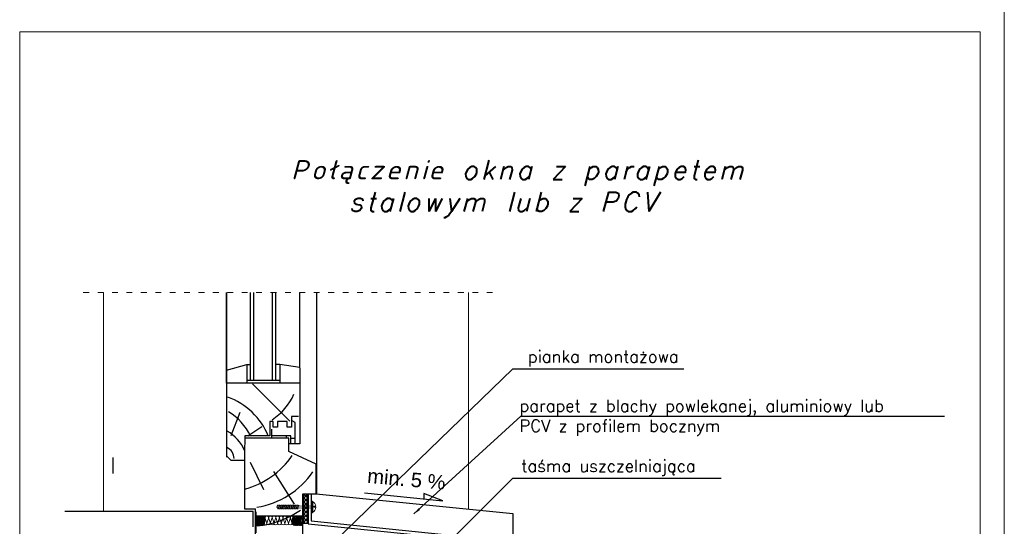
# Model space of a CAD drawing. Header units: millimetres. Extents: x 0 to 54826, y 42154 to 60442.
# Tile 60 of 64: x 50676 to 52726, y 49984 to 51039. Entities that reach past the tile are written whole.
import ezdxf

# ---------------------------------------------------------------- set-up
doc = ezdxf.new("R2010")
doc.units = ezdxf.units.MM
for name, pattern in [('ACAD_ISO02W100', [15, 12, -3]), ('ACAD_ISO03W100', [30, 12, -18]), ('AUSGEZOGEN', [0])]:
    doc.linetypes.add(name, pattern=pattern)
doc.layers.add('BLECH-BEFESTIGUNG', color=242, linetype='AUSGEZOGEN')
doc.layers.add('FENSTER', color=44, linetype='AUSGEZOGEN')
for name, color, linetype, lineweight in [('cienka', 3, 'Continuous', 18), ('linia', 100, 'Continuous', 25), ('przerywa', 100, 'ACAD_ISO02W100', 5)]:
    doc.layers.add(name, color=color, linetype=linetype, lineweight=lineweight)
doc.styles.get("Standard").update_dxf_attribs({"font": 'GOTHIC.TTF'})
doc.styles.add('style1', font='simplex.shx')
doc.styles.add('tekst', font='segoeui.ttf', dxfattribs={"height": 20})
doc.dimstyles.new('ocieplenie', dxfattribs={"dimtxt": 40, "dimasz": 15, "dimexe": 10, "dimexo": 20, "dimgap": 6, "dimtad": 1, "dimdec": 0, "dimzin": 1, "dimtxsty": 'style1', "dimblk": 'SMALL', "dimcen": 50, "dimclrd": 8, "dimclre": 8, "dimclrt": 2, "dimadec": 0, "dimazin": 0, "dimtfac": 1, "dimtdec": 0, "dimtmove": 0, "dimatfit": 3, "dimfxl": 1, "dimarcsym": 0})

# ---------------------------------------------------------------- blocks, each defined once
blk = doc.blocks.new('_Small')
at = {"color": 0, "linetype": 'ByBlock', "lineweight": -2}
blk.add_circle((0, 0), 0.25, dxfattribs=at)
blk = doc.blocks.new('*X433')
at = {"color": 0}
for p, q in [((65.31, 61.77), (65.41, 61.87)), ((65.31, 60.89), (66.23, 61.81)), ((66.23, 61.05), (65.41, 61.87)), ((66.23, 60.17), (65.31, 61.09)), ((65.31, 60), (66.23, 60.93)), ((66.23, 59.28), (65.31, 60.2)), ((65.31, 59.12), (66.23, 60.04)), ((66.23, 58.4), (65.31, 59.32)), ((65.31, 58.24), (66.23, 59.16)), ((66.23, 57.51), (65.31, 58.44)), ((65.31, 57.35), (66.23, 58.27)), ((66.23, 56.63), (65.31, 57.55)), ((65.31, 56.47), (66.23, 57.39)), ((66.23, 55.75), (65.31, 56.67)), ((65.31, 55.58), (66.23, 56.51)), ((65.72, 55.37), (65.31, 55.78)), ((65.98, 55.37), (66.23, 55.62))]:
    blk.add_line(p, q, dxfattribs=at)
blk = doc.blocks.new('jgdf')
at = {"layer": 'linia', "color": 4, "lineweight": 0}
for p, q in [((-73756.5, 13465.5), (-73707.2, 13465.5)), ((-73755.5, 13465.6), (-73756, 13465.1)), ((-73752.9, 13462.5), (-73755.9, 13465.6)), ((-73753, 13459.1), (-73755.9, 13456.3)), ((-73754.5, 13465.6), (-73755.8, 13464.3)), ((-73753, 13461.7), (-73755.8, 13464.5)), ((-73752.8, 13458.3), (-73755.7, 13455.5)), ((-73753.5, 13465.6), (-73755.6, 13463.5)), ((-73753.1, 13460.8), (-73755.5, 13463.2)), ((-73753.1, 13460), (-73755.5, 13457.6)), ((-73752.5, 13465.6), (-73755.4, 13462.7)), ((-73751.5, 13465.6), (-73755.3, 13461.8)), ((-73752.9, 13462.2), (-73755.3, 13459.9)), ((-73753.1, 13459.8), (-73755.3, 13462)), ((-73753.1, 13461), (-73755.3, 13458.8)), ((-73752.3, 13457), (-73755.3, 13460)), ((-73751.8, 13455.5), (-73755.3, 13459)), ((-73752.4, 13463.7), (-73755.2, 13460.9)), ((-73752.9, 13458.6), (-73755.2, 13460.9)), ((-73752.6, 13463.3), (-73754.9, 13465.6)), ((-73752.3, 13464), (-73753.9, 13465.6)), ((-73748.7, 13465.4), (-73753.1, 13461)), ((-73747.8, 13464.6), (-73753.1, 13459.4)), ((-73748.1, 13456.1), (-73753.1, 13461.1)), ((-73749.1, 13455.5), (-73753.1, 13459.4)), ((-73751.9, 13464.6), (-73752.9, 13465.6)), ((-73747.4, 13457), (-73752.9, 13462.5)), ((-73747.2, 13463.6), (-73752.8, 13458.1)), ((-73750.2, 13465.6), (-73752.7, 13463.1)), ((-73746.9, 13458.2), (-73752.4, 13463.7)), ((-73746.8, 13462.4), (-73752.3, 13456.9)), ((-73751.4, 13465.1), (-73752, 13465.6)), ((-73746.6, 13459.6), (-73751.8, 13464.7)), ((-73746.6, 13460.9), (-73751.5, 13456)), ((-73750.8, 13465.5), (-73751, 13465.6)), ((-73746.6, 13461.2), (-73750.8, 13465.5)), ((-73746.7, 13459.2), (-73750.4, 13455.5)), ((-73747.1, 13463.4), (-73749.3, 13465.6)), ((-73748.7, 13465.4), (-73748.6, 13465.4)), ((-73748.7, 13464.4), (-73748.7, 13464.4)), ((-73746.9, 13464.9), (-73748.3, 13465.3)), ((-73744.6, 13457.8), (-73746.9, 13464.9)), ((-73746.8, 13462.4), (-73746, 13464.9)), ((-73746, 13464.9), (-73744.6, 13465.3)), ((-73743.2, 13464.8), (-73744.6, 13465.2)), ((-73744.6, 13457.7), (-73742.2, 13464.8)), ((-73744.2, 13459.3), (-73744.2, 13459.3)), ((-73740.3, 13456.3), (-73743.2, 13464.7)), ((-73742.2, 13464.8), (-73740.8, 13465.2)), ((-73741.3, 13456.4), (-73738.5, 13464.8)), ((-73739.4, 13464.8), (-73740.8, 13465.2)), ((-73736.6, 13456.3), (-73739.4, 13464.7)), ((-73739.4, 13461.4), (-73739.4, 13461.4)), ((-73738.5, 13464.8), (-73737.1, 13465.2)), ((-73737.5, 13456.4), (-73734.7, 13464.8)), ((-73737.3, 13464.6), (-73737.3, 13464.6)), ((-73735.7, 13464.8), (-73737.1, 13465.2)), ((-73732.9, 13456.3), (-73735.7, 13464.7)), ((-73734.7, 13464.8), (-73733.3, 13465.2)), ((-73733.8, 13456.4), (-73731, 13464.8)), ((-73731.9, 13464.8), (-73733.3, 13465.2)), ((-73729.1, 13456.3), (-73731.9, 13464.7)), ((-73731, 13464.8), (-73729.6, 13465.2)), ((-73730, 13456.4), (-73727.2, 13464.8)), ((-73728.2, 13464.8), (-73729.6, 13465.2)), ((-73725.4, 13456.3), (-73728.2, 13464.8)), ((-73727.2, 13464.8), (-73725.8, 13465.2)), ((-73726.3, 13456.4), (-73723.5, 13464.8)), ((-73724.4, 13464.8), (-73725.8, 13465.2)), ((-73721.6, 13456.3), (-73724.4, 13464.8)), ((-73723.5, 13464.8), (-73722.1, 13465.2)), ((-73722.5, 13456.4), (-73719.7, 13464.8)), ((-73720.7, 13464.8), (-73722.1, 13465.2)), ((-73717.9, 13456.3), (-73720.7, 13464.8)), ((-73719.7, 13464.8), (-73718.3, 13465.2)), ((-73718.8, 13456.3), (-73718.1, 13458.4)), ((-73716.9, 13464.8), (-73718.3, 13465.2)), ((-73713.6, 13465.1), (-73718.3, 13460.4)), ((-73713, 13456.3), (-73718.3, 13461.5)), ((-73713.9, 13455.5), (-73718.3, 13459.9)), ((-73712.8, 13464.2), (-73718.2, 13458.9)), ((-73714.9, 13465.5), (-73718.1, 13462.3)), ((-73712.4, 13457.3), (-73718, 13462.9)), ((-73712.3, 13463.2), (-73717.8, 13457.6)), ((-73712, 13458.5), (-73717.4, 13464)), ((-73711.9, 13461.8), (-73717.3, 13456.5)), ((-73716.9, 13464.7), (-73716.9, 13464.8)), ((-73711.8, 13460), (-73716.7, 13464.9)), ((-73711.8, 13460.3), (-73716.5, 13455.6)), ((-73711.9, 13461.8), (-73715.6, 13465.5)), ((-73712, 13458.4), (-73715.1, 13455.4)), ((-73713.9, 13465.5), (-73714, 13465.4)), ((-73712.9, 13465.5), (-73713.4, 13465)), ((-73708.7, 13460.9), (-73713.3, 13465.5)), ((-73708.7, 13459.7), (-73713.1, 13455.4)), ((-73711.9, 13465.5), (-73713, 13464.4)), ((-73708.7, 13460.7), (-73712.7, 13456.8)), ((-73710.9, 13465.5), (-73712.6, 13463.8)), ((-73708.7, 13459.9), (-73712.5, 13463.7)), ((-73708.6, 13461.8), (-73712.3, 13465.5)), ((-73709.9, 13465.5), (-73712.3, 13463.2)), ((-73708.6, 13458.9), (-73712.1, 13455.4)), ((-73708.9, 13465.5), (-73712, 13462.4)), ((-73708.6, 13458.8), (-73712, 13462.2)), ((-73708.6, 13461.8), (-73712, 13458.4)), ((-73709.1, 13455.4), (-73712, 13458.3)), ((-73707.9, 13465.5), (-73711.9, 13461.6)), ((-73708.1, 13455.4), (-73711.9, 13459.1)), ((-73707.6, 13464.9), (-73711.8, 13460.6)), ((-73708.3, 13463.1), (-73711.8, 13459.6)), ((-73708.2, 13457.4), (-73711.8, 13461)), ((-73707.2, 13455.4), (-73711.8, 13460)), ((-73708.5, 13462.7), (-73711.3, 13465.5)), ((-73708.2, 13463.4), (-73710.3, 13465.5)), ((-73707.9, 13464.1), (-73709.3, 13465.5)), ((-73707.6, 13464.8), (-73708.3, 13465.5)), ((-73707.2, 13465.4), (-73707.3, 13465.5)), ((-73756.8, 13455.1), (-73756.8, 13455.1)), ((-73756.1, 13456.4), (-73756.1, 13456.4)), ((-73755.7, 13455.5), (-73756, 13455.8)), ((-73754.7, 13455.5), (-73755.8, 13456.5)), ((-73753.7, 13455.5), (-73755.6, 13457.3)), ((-73752.8, 13455.5), (-73755.4, 13458.1)), ((-73754.8, 13457.8), (-73754.8, 13457.8)), ((-73752.6, 13457.6), (-73754.7, 13455.5)), ((-73752.3, 13456.9), (-73753.7, 13455.5)), ((-73751.9, 13456.3), (-73752.7, 13455.5)), ((-73750.8, 13455.5), (-73752.3, 13457)), ((-73751.4, 13455.8), (-73751.7, 13455.5)), ((-73751.7, 13455.8), (-73751.7, 13455.8)), ((-73747.7, 13456.5), (-73748.6, 13455.6)), ((-73746.5, 13455.9), (-73747.9, 13456.4)), ((-73746.5, 13455.9), (-73745.1, 13456.4)), ((-73745.1, 13456.4), (-73744.6, 13457.8)), ((-73744.1, 13456.3), (-73744.6, 13457.7)), ((-73742.7, 13455.9), (-73744.1, 13456.3)), ((-73742.7, 13455.9), (-73741.3, 13456.3)), ((-73739, 13455.9), (-73740.4, 13456.3)), ((-73739, 13455.9), (-73737.5, 13456.3)), ((-73737.1, 13456.2), (-73737.1, 13456.2)), ((-73735.2, 13455.9), (-73736.6, 13456.3)), ((-73735.2, 13455.9), (-73733.8, 13456.3)), ((-73731.5, 13455.9), (-73732.9, 13456.3)), ((-73731.5, 13455.9), (-73730, 13456.3)), ((-73727.7, 13455.9), (-73729.1, 13456.3)), ((-73727.7, 13455.9), (-73726.3, 13456.3)), ((-73724, 13455.9), (-73725.4, 13456.3)), ((-73724, 13455.9), (-73722.5, 13456.3)), ((-73720.2, 13455.9), (-73721.6, 13456.3)), ((-73720.2, 13455.9), (-73718.8, 13456.3)), ((-73715.4, 13455.4), (-73718, 13457.9)), ((-73716.9, 13456), (-73717.9, 13456.3)), ((-73713.1, 13455.4), (-73713.5, 13455.8)), ((-73712.1, 13455.4), (-73713, 13456.3)), ((-73711.1, 13455.4), (-73712.6, 13456.9)), ((-73710.1, 13455.4), (-73712.3, 13457.5)), ((-73708.4, 13458.1), (-73711.1, 13455.4)), ((-73708.2, 13457.3), (-73710.1, 13455.4)), ((-73707.9, 13456.6), (-73709.1, 13455.4)), ((-73707.5, 13456), (-73708.1, 13455.4))]:
    blk.add_line(p, q, dxfattribs=at)
for centre, radius, start, end in [((-73769.7, 13460.5), 14.4, 339.4175, 20.5825), ((-73744.7, 13460.5), 8.45, 165.5539, 180), ((-73744.7, 13460.5), 8.45, 180, 194.4461), ((-73747.2, 13461.1), 5.81, 148.1211, 165.5539), ((-73747.2, 13459.8), 5.81, 194.4461, 211.8789), ((-73748.8, 13462.1), 3.92, 123.6639, 148.1211), ((-73749.8, 13463.6), 2.1, 111.1198, 123.6639), ((-73749.8, 13463.6), 2.1, 56.3361, 68.8802), ((-73750.9, 13462.1), 3.92, 31.8789, 56.3361), ((-73752.5, 13461.1), 5.81, 14.4461, 31.8789), ((-73752.5, 13459.8), 5.81, 328.1211, 345.5539), ((-73755, 13460.5), 8.45, 0, 14.4461), ((-73755, 13460.5), 8.45, 345.5539, 360), ((-73709.9, 13460.4), 8.45, 165.5539, 180), ((-73709.9, 13460.4), 8.45, 180, 194.4461), ((-73712.4, 13461), 5.81, 148.1211, 165.5539), ((-73712.4, 13459.7), 5.81, 194.4461, 211.8789), ((-73714, 13462), 3.92, 123.6639, 148.1211), ((-73715.1, 13463.6), 2.1, 111.1198, 123.6639), ((-73715.1, 13463.6), 2.1, 56.3361, 68.8802), ((-73716.1, 13462), 3.92, 31.8789, 56.3361), ((-73717.7, 13461), 5.81, 14.4461, 31.8789), ((-73717.7, 13459.7), 5.81, 328.1211, 345.5539), ((-73720.2, 13460.4), 8.45, 0, 14.4461), ((-73720.2, 13460.4), 8.45, 345.5539, 360), ((-73699.8, 13460.4), 8.92, 145.3813, 214.6187), ((-73748.8, 13458.8), 3.92, 211.8789, 236.3361), ((-73749.8, 13457.3), 2.1, 236.3361, 241.1448), ((-73749.8, 13457.3), 2.1, 298.8552, 303.6639), ((-73750.9, 13458.8), 3.92, 303.6639, 328.1211), ((-73714, 13458.7), 3.92, 211.8789, 236.3361), ((-73715.1, 13457.2), 2.1, 236.3361, 241.1448), ((-73715.1, 13457.2), 2.1, 298.8552, 303.6639), ((-73716.1, 13458.7), 3.92, 303.6639, 328.1211)]:
    blk.add_arc(centre, radius, start, end, dxfattribs=at)

msp = doc.modelspace()

# ---------------------------------------------------------------- linework, layer by layer
at = {"layer": 'BLECH-BEFESTIGUNG', "color": 18, "true_color": 0x000000}
for p, q in [((51265.44, 50051.819), (51293.565, 50051.819)), ((51276.623, 50051.819), (51276.623, 49989.102)), ((51283.185, 50051.819), (51283.185, 49995.011)), ((51293.565, 50051.819), (51702.773, 50010.502)), ((51394.077, 50053.318), (51556.918, 50036.877)), ((51556.918, 50036.877), (51517.276, 50052.106)), ((51517.276, 50052.106), (51517.311, 50040.876)), ((51702.773, 50010.502), (51702.773, 49870.005)), ((51276.623, 49989.102), (51696.211, 49946.42)), ((51283.185, 49995.011), (51696.211, 49952.995))]:
    msp.add_line(p, q, dxfattribs=at)
at = {"layer": 'BLECH-BEFESTIGUNG', "color": 18, "lineweight": 0, "true_color": 0x000000}
for p, q in [((51213.874, 50027.987), (51211.345, 50024.094)), ((51211.345, 50024.094), (51213.896, 50020.229)), ((51215.014, 50027.987), (51213.874, 50027.987)), ((51213.896, 50020.229), (51216.449, 50027.987)), ((51215.037, 50020.229), (51213.896, 50020.229)), ((51215.652, 50026.048), (51215.014, 50027.987)), ((51215.037, 50020.229), (51217.59, 50027.987)), ((51215.811, 50026.048), (51215.652, 50026.048)), ((51216.426, 50020.229), (51215.788, 50022.168)), ((51218.754, 50020.229), (51216.426, 50020.229)), ((51218.73, 50027.987), (51216.449, 50027.987)), ((51217.613, 50020.229), (51220.166, 50027.987)), ((51219.368, 50026.048), (51218.73, 50027.987)), ((51218.754, 50020.229), (51221.306, 50027.987)), ((51220.142, 50020.229), (51219.504, 50022.168)), ((51222.47, 50020.229), (51220.142, 50020.229)), ((51222.446, 50027.987), (51220.166, 50027.987)), ((51221.329, 50020.229), (51223.882, 50027.987)), ((51223.085, 50026.048), (51222.446, 50027.987)), ((51222.47, 50020.229), (51225.022, 50027.987)), ((51223.858, 50020.229), (51223.22, 50022.168)), ((51226.186, 50020.229), (51223.858, 50020.229)), ((51226.164, 50027.987), (51223.882, 50027.987)), ((51225.045, 50020.229), (51227.599, 50027.987)), ((51226.802, 50026.048), (51226.164, 50027.987)), ((51226.186, 50020.229), (51228.739, 50027.987)), ((51227.576, 50020.229), (51226.938, 50022.168)), ((51229.903, 50020.229), (51227.576, 50020.229)), ((51229.88, 50027.987), (51227.599, 50027.987)), ((51228.763, 50020.229), (51231.315, 50027.987)), ((51230.518, 50026.048), (51229.88, 50027.987)), ((51229.903, 50020.229), (51232.456, 50027.987)), ((51231.292, 50020.229), (51230.654, 50022.168)), ((51233.619, 50020.229), (51231.292, 50020.229)), ((51233.596, 50027.987), (51231.315, 50027.987)), ((51232.479, 50020.229), (51235.031, 50027.987)), ((51234.234, 50026.048), (51233.596, 50027.987)), ((51233.619, 50020.229), (51236.172, 50027.987)), ((51235.008, 50020.229), (51234.37, 50022.168)), ((51237.336, 50020.229), (51235.008, 50020.229)), ((51237.312, 50027.987), (51235.031, 50027.987)), ((51236.195, 50020.229), (51238.748, 50027.987)), ((51237.95, 50026.048), (51237.312, 50027.987)), ((51237.336, 50020.229), (51239.889, 50027.987)), ((51238.725, 50020.229), (51238.086, 50022.168)), ((51241.053, 50020.229), (51238.725, 50020.229)), ((51241.029, 50027.987), (51238.748, 50027.987)), ((51239.911, 50020.229), (51242.465, 50027.987)), ((51241.668, 50026.048), (51241.029, 50027.987)), ((51241.053, 50020.229), (51243.605, 50027.987)), ((51242.441, 50020.229), (51241.803, 50022.168)), ((51244.769, 50020.229), (51242.441, 50020.229)), ((51244.746, 50027.987), (51242.465, 50027.987)), ((51243.628, 50020.229), (51246.181, 50027.987)), ((51245.384, 50026.048), (51244.746, 50027.987)), ((51244.769, 50020.229), (51247.321, 50027.987)), ((51246.158, 50020.229), (51245.519, 50022.168)), ((51248.485, 50020.229), (51246.158, 50020.229)), ((51248.462, 50027.987), (51246.181, 50027.987)), ((51247.345, 50020.229), (51249.897, 50027.987)), ((51249.1, 50026.048), (51248.462, 50027.987)), ((51248.485, 50020.229), (51251.038, 50027.987)), ((51249.874, 50020.229), (51249.236, 50022.168)), ((51252.201, 50020.229), (51249.874, 50020.229)), ((51252.179, 50027.987), (51249.897, 50027.987)), ((51251.061, 50020.229), (51253.614, 50027.987)), ((51252.817, 50026.048), (51252.179, 50027.987)), ((51252.201, 50020.229), (51254.755, 50027.987)), ((51253.591, 50020.229), (51252.953, 50022.168)), ((51255.918, 50020.229), (51253.591, 50020.229)), ((51255.895, 50027.987), (51253.614, 50027.987)), ((51254.778, 50020.229), (51257.33, 50027.987)), ((51284.181, 50021.487), (51255.757, 50022.168)), ((51284.214, 50026.711), (51257.033, 50026.048)), ((51285.299, 50036.492), (51285.299, 50012.07)), ((51285.418, 50036.492), (51286.429, 50036.492)), ((51286.429, 50036.492), (51286.429, 50012.07)), ((51288.586, 50025.968), (51288.586, 50023.735)), ((51292.737, 50025.968), (51288.586, 50025.968)), ((51288.586, 50023.735), (51292.737, 50023.735)), ((51286.429, 50012.07), (51285.418, 50012.07))]:
    msp.add_line(p, q, dxfattribs=at)
at = {"layer": 'BLECH-BEFESTIGUNG', "color": 18, "true_color": 0x000000}
msp.add_lwpolyline([(51266.91, 50051.128), (51266.91, 49990.189), (51275.556, 49990.189), (51275.556, 50051.128)], close=True, dxfattribs=at)
at = {"layer": 'BLECH-BEFESTIGUNG', "color": 18, "lineweight": 0, "true_color": 0x000000}
for start, end in [(8.309556, 61.674469), (298.325531, 357.741105)]:
    msp.add_arc((51280.59, 50024.213), 12.143, start, end, dxfattribs=at)
at = {"layer": 'cienka', "color": 18, "true_color": 0x000000}
for p, q in [((52726.075, 51064.309), (52726.075, 48094.309)), ((52726.075, 48094.309), (52726.075, 51064.309)), ((50676.075, 48144.309), (50676.075, 51014.309)), ((50676.075, 51014.309), (52676.075, 51014.309)), ((50676.075, 48144.309), (50676.075, 51014.309)), ((52676.075, 51014.309), (52676.075, 48144.309))]:
    msp.add_line(p, q, dxfattribs=at)
at = {"layer": 'FENSTER', "color": 18, "true_color": 0x000000}
for p, q in [((51106.703, 50282.397), (51106.83, 50470.816)), ((51106.727, 50470.816), (51106.727, 50130.567)), ((51156.937, 50288.577), (51156.937, 50470.816)), ((51163.336, 50288.577), (51163.336, 50470.816)), ((51202.635, 50288.577), (51202.635, 50470.816)), ((51209.033, 50288.577), (51209.033, 50470.816)), ((51259.033, 50313.737), (51259.033, 50470.816)), ((51259.033, 50313.737), (51259.033, 50470.816)), ((51294.087, 50470.816), (51294.087, 50051.767)), ((51294.087, 50470.816), (51294.087, 50051.767)), ((51149.023, 50320.788), (51156.937, 50320.788)), ((51217.64, 50320.788), (51209.033, 50320.788)), ((51259.164, 50312.997), (51259.164, 50166.216)), ((51259.164, 50312.997), (51259.164, 50166.216)), ((51149.023, 50288.577), (51217.64, 50288.577)), ((51106.703, 50282.397), (51106.703, 50130.592)), ((51259.164, 50282.397), (51106.703, 50282.397)), ((51106.703, 50282.397), (51106.703, 50128.101)), ((51161.093, 50280.883), (51238.739, 50203.236)), ((51116.395, 50173.211), (51135.446, 50221.715)), ((51256.703, 50212.583), (51241.969, 50212.583)), ((51241.969, 50212.583), (51241.969, 50197.454)), ((51150.939, 50172.037), (51180.133, 50191.572)), ((51203.821, 50202.295), (51196.555, 50202.295)), ((51196.555, 50202.295), (51196.555, 50172.037)), ((51203.821, 50197.454), (51203.821, 50202.295)), ((51212.904, 50202.295), (51212.904, 50197.454)), ((51232.886, 50202.295), (51212.904, 50202.295)), ((51232.886, 50197.454), (51232.886, 50202.295)), ((51144.48, 50172.037), (51144.48, 50167.801)), ((51196.555, 50172.037), (51144.48, 50172.037)), ((51231.675, 50167.801), (51231.675, 50172.037)), ((51240.758, 50167.801), (51249.841, 50167.801)), ((51259.164, 50166.216), (51259.164, 50155.985)), ((51144.296, 50149.342), (51144.203, 50149.342)), ((51144.203, 50149.342), (51144.203, 50019.971)), ((51259.164, 50155.985), (51236.519, 50155.985)), ((50870.414, 50094.195), (50870.414, 50127.008)), ((51116.078, 50121.217), (51106.703, 50130.592)), ((51293.565, 50113.336), (51236.519, 50139.963)), ((51144.203, 50121.217), (51116.078, 50121.217)), ((51184.565, 50059.588), (51156.399, 50116.716)), ((51293.565, 50051.819), (51293.565, 50113.336)), ((51293.565, 50051.819), (51293.565, 50113.336)), ((51247.98, 50030.171), (51205.329, 50097.759)), ((51247.98, 50030.171), (51205.329, 50097.759)), ((51265.44, 49955.854), (51265.44, 50051.819)), ((51265.44, 49955.854), (51265.44, 50051.819)), ((50770.323, 50015.283), (51162.315, 50015.283)), ((51144.203, 50019.971), (51167.003, 50019.971)), ((51162.315, 49982.471), (51162.315, 50015.283)), ((51167.003, 49955.854), (51167.003, 50019.971)), ((51168.352, 49969.971), (51168.352, 50013.721))]:
    msp.add_line(p, q, dxfattribs=at)
for points in [[(51106.721, 50308.849), (51149.023, 50320.788), (51149.023, 50282.397)], [(51259.033, 50314.398), (51217.64, 50320.788), (51217.64, 50282.397)], [(51241.969, 50197.454), (51241.969, 50190.192), (51232.886, 50190.192), (51232.886, 50202.295), (51212.904, 50202.295), (51212.904, 50190.192), (51203.821, 50190.192), (51203.821, 50202.295), (51196.555, 50202.295)], [(51200.793, 50167.801), (51200.793, 50185.955)], [(51249.841, 50156.302), (51249.841, 50199.874), (51243.18, 50203.505)], [(51236.519, 50139.963), (51236.519, 50158.723), (51236.519, 50167.801), (51144.48, 50167.801), (51144.203, 50139.967)], [(51240.758, 50156.908), (51240.758, 50172.037), (51200.793, 50172.037)]]:
    msp.add_lwpolyline(points, dxfattribs=at)
for centre, radius, start, end in [((51060.251, 50117.126), 144.298, 22.367127, 70.204821), ((51135.362, 50308.102), 121.897, 302.921342, 336.314822), ((51052.241, 50123.474), 114.992, 24.980634, 59.356838), ((51067.165, 50108.465), 84.041, 23.552318, 60.865247), ((51097.438, 50125.152), 24.846, 359.768925, 66.392976), ((51099.244, 50230.011), 174.699, 284.91271, 325.742564), ((51142.089, 50195.975), 174.699, 279.146313, 325.742564), ((51155.19, 50167.274), 182.932, 274.825677, 305.171848), ((51155.19, 50167.274), 182.932, 274.825677, 305.171848)]:
    msp.add_arc(centre, radius, start, end, dxfattribs=at)
at = {"layer": 'linia', "color": 18, "linetype": 'ACAD_ISO03W100', "lineweight": 0, "true_color": 0x000000}
msp.add_line((50808.518, 50470.816), (51664.89, 50470.816), dxfattribs=at)
at = {"layer": 'linia', "color": 18, "lineweight": 0, "ltscale": 10, "true_color": 0x000000}
for p, q in [((50850.323, 50015.283), (50850.323, 50470.816)), ((51610.342, 50019.835, 15), (51610.342, 50470.816))]:
    msp.add_line(p, q, dxfattribs=at)
at = {"layer": 'linia', "color": 18, "true_color": 0x000000}
for p, q in [((50850.323, 50470.816), (50850.323, 50470.816)), ((51105.202, 50285.644), (51105.202, 50285.644)), ((51105.202, 50285.644), (51105.202, 50285.644)), ((51265.44, 50051.819), (51293.565, 50051.819))]:
    msp.add_line(p, q, dxfattribs=at)

# ---------------------------------------------------------------- block references
at = {"layer": 'BLECH-BEFESTIGUNG', "color": 18, "true_color": 0x000000, "xscale": 9.375, "yscale": 9.375, "zscale": 9.375}
msp.add_blockref('*X433', (50654.65, 49471.083), dxfattribs=at)
at = {"layer": 'linia', "color": 18, "true_color": 0x000000, "xscale": 2, "yscale": 2, "zscale": 2}
msp.add_blockref('jgdf', (198679.753, 23074.82), dxfattribs=at)

# ---------------------------------------------------------------- texts
at = {"layer": 'cienka', "color": 18, "linetype": 'Continuous', "true_color": 0x000000, "insert": (50997.727, 50746.692), "char_height": 40, "width": 2259.59555, "attachment_point": 1, "style": 'tekst'}
msp.add_mtext('\\A1;\\pxi6.08325;{\\Fromans|c238;\\Q15;\\T1.2;Połączenie okna z parapetem \\P\\pi9.09875;stalowym lub z PCV\\H1.0315x; }', dxfattribs=at)
at = {"layer": 'linia', "color": 18, "true_color": 0x000000, "insert": (51401.483, 50104.423), "char_height": 30, "width": 240.02743, "attachment_point": 1, "rotation": 354.876266}
msp.add_mtext('{\\fArial|b0|i0|c238|p34;min. 5 %}', dxfattribs=at)
at = {"layer": 'przerywa', "color": 18, "true_color": 0x000000, "char_height": 25, "width": 908.43925, "attachment_point": 1}
for s, insert in [('{\\Fromans|c238;pianka montażowa}', (51734.164, 50349.892)), ('{\\Fromans|c0;parapet z blachy powlekanej, aluminiowy lub PCV\\Fromans|c238; z\\Fromans|c0; profilem bocznym}', (51716.624, 50247.59)), ('{\\Fromans|c0;taśma uszczelniająca}', (51720.311, 50122.075))]:
    msp.add_mtext(s, dxfattribs=dict(at, insert=insert))

# ---------------------------------------------------------------- leaders
at = {"layer": 'linia', "color": 18, "lineweight": 0, "true_color": 0x000000}
for points in [[(51333.805, 49954.173), (51702.773, 50311.917), (52058.788, 50311.917)], [(51496.949, 50009.626), (51719.558, 50213.371), (52601.669, 50213.371)], [(51562.86, 49944.187), (51702.773, 50084.1), (52136.449, 50084.1)]]:
    msp.add_leader(points, dimstyle='ocieplenie', override={"dimgap": 6, "dimtad": 0}, dxfattribs=at)

doc.saveas('drawing.dxf')
